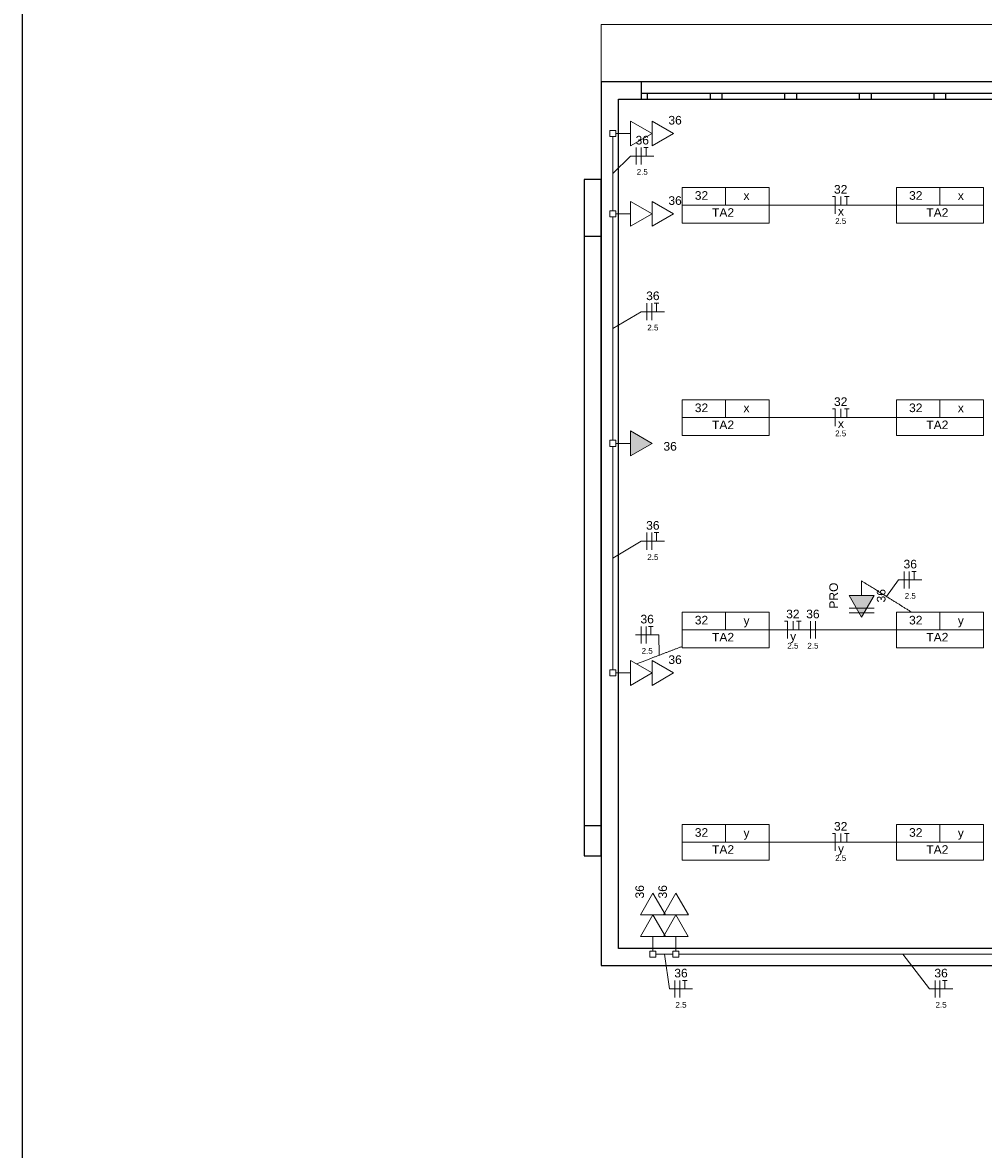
# Model space of a CAD drawing. Header units: millimetres. Extents: x 55082 to 85113, y -5867 to -946.
# Tile 9 of 77: x 55082 to 55919, y -3962 to -2980. Entities that reach past the tile are written whole.
import ezdxf

# ---------------------------------------------------------------- set-up
doc = ezdxf.new("R2010")
doc.units = ezdxf.units.MM
doc.header["$MEASUREMENT"] = 0
for name, color, linetype, lineweight in [('EL-Condutos', 5, 'Continuous', 20), ('EL-Fios (Fase 1)', 7, 'Continuous', 5), ('EL-Fios (Fase 3)', 7, 'Continuous', 5), ('EL-Fios (Neutro)', 7, 'Continuous', 5), ('EL-Fios (Retorno)', 7, 'Continuous', 5), ('EL-Fios (Terra)', 7, 'Continuous', 5), ('EL-Textos fios', 7, 'Continuous', 20), ('FINA', 8, 'Continuous', 5), ('P-SIMBOL', 5, 'Continuous', 20), ('Textos', 7, 'Continuous', 5)]:
    doc.layers.add(name, color=color, linetype=linetype, lineweight=lineweight)
doc.layers.add('M-6', color=6, linetype='Continuous')
doc.styles.add('Arial', font='arial.ttf')

msp = doc.modelspace()

# ---------------------------------------------------------------- hatches: boundary and pattern name
at = {"layer": 'P-SIMBOL', "linetype": 'Continuous'}
for points in [[(55611.68, -3357.97), (55630.43, -3347.14), (55611.68, -3336.32)], [(55802.16, -3479.83), (55812.99, -3498.58), (55823.81, -3479.83)]]:
    msp.add_hatch(color=256, dxfattribs=at).paths.add_polyline_path(points)

# ---------------------------------------------------------------- linework, layer by layer
for p, q in [((58752.48, -3032.14), (55586.23, -3032.14)), ((55621.23, -3047.14), (55621.23, -3032.14)), ((55621.23, -3047.14), (55621.23, -3032.14)), ((55621.23, -3042.14), (56141.23, -3042.14)), ((55626.23, -3042.14), (55626.23, -3047.14)), ((55681.23, -3047.14), (55681.23, -3042.14)), ((55691.23, -3042.14), (55691.23, -3047.14)), ((55746.23, -3047.14), (55746.23, -3042.14)), ((55756.23, -3042.14), (55756.23, -3047.14)), ((55811.23, -3047.14), (55811.23, -3042.14)), ((55821.23, -3042.14), (55821.23, -3047.14)), ((55876.23, -3047.14), (55876.23, -3042.14)), ((55886.23, -3042.14), (55886.23, -3047.14)), ((55586.23, -3117.19), (55571.23, -3117.19)), ((55571.23, -3117.19), (55571.23, -3706.45)), ((55586.23, -3706.45), (55586.23, -3117.19)), ((55586.23, -3167.05), (55571.23, -3167.05)), ((55571.23, -3679.97), (55586.23, -3679.97)), ((55571.23, -3706.45), (55586.23, -3706.45))]:
    msp.add_line(p, q)
for points in [[(55586.23, -3032.14), (55586.23, -3802.14)], [(55601.23, -3047.14), (56161.23, -3047.14)], [(55601.23, -3787.14), (55601.23, -3047.14)], [(56055.05, -3787.14), (55601.23, -3787.14)], [(55586.23, -3802.14), (56059.05, -3802.14)]]:
    msp.add_lwpolyline(points)
at = {"layer": 'EL-Condutos', "linetype": 'Continuous', "ltscale": 50}
for points in [[(55596.23, -3144.53), (55596.23, -3141.47), (55596.23, -3138.6), (55596.23, -3135.9), (55596.23, -3133.36), (55596.23, -3130.96), (55596.23, -3128.7), (55596.23, -3126.56), (55596.23, -3124.53), (55596.23, -3122.59), (55596.23, -3120.72), (55596.23, -3118.93), (55596.23, -3117.19), (55596.23, -3115.48), (55596.23, -3113.81), (55596.23, -3112.14), (55596.23, -3110.48), (55596.23, -3108.81), (55596.23, -3107.1), (55596.23, -3105.36), (55596.23, -3103.56), (55596.23, -3101.7), (55596.23, -3099.76), (55596.23, -3097.73), (55596.23, -3095.58), (55596.23, -3093.32), (55596.23, -3090.93), (55596.23, -3088.39), (55596.23, -3085.69), (55596.23, -3082.82), (55596.23, -3079.76)], [(55843.28, -3139.64), (55838.69, -3139.64), (55834.29, -3139.64), (55830.05, -3139.64), (55825.98, -3139.64), (55822.05, -3139.64), (55818.25, -3139.64), (55814.58, -3139.64), (55811.01, -3139.64), (55807.54, -3139.64), (55804.14, -3139.64), (55800.81, -3139.64), (55797.53, -3139.64), (55794.3, -3139.64), (55791.09, -3139.64), (55787.89, -3139.64), (55784.7, -3139.64), (55781.49, -3139.64), (55778.25, -3139.64), (55774.97, -3139.64), (55771.64, -3139.64), (55768.25, -3139.64), (55764.77, -3139.64), (55761.2, -3139.64), (55757.53, -3139.64), (55753.73, -3139.64), (55749.81, -3139.64), (55745.73, -3139.64), (55741.5, -3139.64), (55737.09, -3139.64), (55732.5, -3139.64)], [(55596.23, -3149.79), (55596.23, -3159.13), (55596.23, -3167.88), (55596.23, -3176.08), (55596.23, -3183.78), (55596.23, -3191.01), (55596.23, -3197.83), (55596.23, -3204.26), (55596.23, -3210.36), (55596.23, -3216.16), (55596.23, -3221.71), (55596.23, -3227.05), (55596.23, -3232.22), (55596.23, -3237.27), (55596.23, -3242.23), (55596.23, -3247.14), (55596.23, -3252.06), (55596.23, -3257.02), (55596.23, -3262.07), (55596.23, -3267.24), (55596.23, -3272.58), (55596.23, -3278.13), (55596.23, -3283.93), (55596.23, -3290.03), (55596.23, -3296.46), (55596.23, -3303.27), (55596.23, -3310.51), (55596.23, -3318.21), (55596.23, -3326.41), (55596.23, -3335.16), (55596.23, -3344.5)], [(55843.28, -3324.64), (55838.69, -3324.64), (55834.29, -3324.64), (55830.05, -3324.64), (55825.98, -3324.64), (55822.05, -3324.64), (55818.25, -3324.64), (55814.58, -3324.64), (55811.01, -3324.64), (55807.54, -3324.64), (55804.14, -3324.64), (55800.81, -3324.64), (55797.53, -3324.64), (55794.3, -3324.64), (55791.09, -3324.64), (55787.89, -3324.64), (55784.7, -3324.64), (55781.49, -3324.64), (55778.25, -3324.64), (55774.97, -3324.64), (55771.64, -3324.64), (55768.25, -3324.64), (55764.77, -3324.64), (55761.2, -3324.64), (55757.53, -3324.64), (55753.73, -3324.64), (55749.81, -3324.64), (55745.73, -3324.64), (55741.5, -3324.64), (55737.09, -3324.64), (55732.5, -3324.64)], [(55596.23, -3349.79), (55596.23, -3359.13), (55596.23, -3367.88), (55596.23, -3376.08), (55596.23, -3383.78), (55596.23, -3391.01), (55596.23, -3397.83), (55596.23, -3404.26), (55596.23, -3410.36), (55596.23, -3416.16), (55596.23, -3421.71), (55596.23, -3427.05), (55596.23, -3432.22), (55596.23, -3437.27), (55596.23, -3442.23), (55596.23, -3447.14), (55596.23, -3452.06), (55596.23, -3457.02), (55596.23, -3462.07), (55596.23, -3467.24), (55596.23, -3472.58), (55596.23, -3478.13), (55596.23, -3483.93), (55596.23, -3490.03), (55596.23, -3496.46), (55596.23, -3503.27), (55596.23, -3510.51), (55596.23, -3518.21), (55596.23, -3526.41), (55596.23, -3535.16), (55596.23, -3544.5)], [(55856.27, -3494.06), (55855, -3493.27), (55853.77, -3492.5), (55852.56, -3491.74), (55851.37, -3491), (55850.2, -3490.27), (55849.04, -3489.55), (55847.89, -3488.83), (55846.75, -3488.11), (55845.6, -3487.39), (55844.44, -3486.67), (55843.28, -3485.94), (55842.1, -3485.21), (55840.9, -3484.46), (55839.67, -3483.69), (55838.42, -3482.91), (55837.13, -3482.11), (55835.81, -3481.28), (55834.44, -3480.42), (55833.02, -3479.54), (55831.55, -3478.62), (55830.03, -3477.67), (55828.44, -3476.68), (55826.79, -3475.65), (55825.07, -3474.57), (55823.27, -3473.45), (55821.39, -3472.27), (55819.43, -3471.05), (55817.38, -3469.77), (55815.23, -3468.43), (55812.99, -3467.03)], [(55843.28, -3509.64), (55838.69, -3509.64), (55834.29, -3509.64), (55830.05, -3509.64), (55825.98, -3509.64), (55822.05, -3509.64), (55818.25, -3509.64), (55814.58, -3509.64), (55811.01, -3509.64), (55807.54, -3509.64), (55804.14, -3509.64), (55800.81, -3509.64), (55797.53, -3509.64), (55794.3, -3509.64), (55791.09, -3509.64), (55787.89, -3509.64), (55784.7, -3509.64), (55781.49, -3509.64), (55778.25, -3509.64), (55774.97, -3509.64), (55771.64, -3509.64), (55768.25, -3509.64), (55764.77, -3509.64), (55761.2, -3509.64), (55757.53, -3509.64), (55753.73, -3509.64), (55749.81, -3509.64), (55745.73, -3509.64), (55741.5, -3509.64), (55737.09, -3509.64), (55732.5, -3509.64)], [(55656.61, -3524.12), (55655.32, -3524.61), (55654.06, -3525.09), (55652.81, -3525.56), (55651.58, -3526.03), (55650.37, -3526.5), (55649.16, -3526.96), (55647.96, -3527.42), (55646.76, -3527.87), (55645.57, -3528.33), (55644.38, -3528.78), (55643.19, -3529.23), (55641.99, -3529.69), (55640.78, -3530.15), (55639.57, -3530.61), (55638.34, -3531.08), (55637.1, -3531.56), (55635.84, -3532.04), (55634.57, -3532.52), (55633.27, -3533.02), (55631.94, -3533.52), (55630.59, -3534.04), (55629.21, -3534.56), (55627.8, -3535.1), (55626.35, -3535.66), (55624.87, -3536.22), (55623.35, -3536.8), (55621.78, -3537.4), (55620.17, -3538.01), (55618.52, -3538.64), (55616.81, -3539.29)], [(55843.28, -3694.64), (55838.69, -3694.64), (55834.29, -3694.64), (55830.05, -3694.64), (55825.98, -3694.64), (55822.05, -3694.64), (55818.25, -3694.64), (55814.58, -3694.64), (55811.01, -3694.64), (55807.54, -3694.64), (55804.14, -3694.64), (55800.81, -3694.64), (55797.53, -3694.64), (55794.3, -3694.64), (55791.09, -3694.64), (55787.89, -3694.64), (55784.7, -3694.64), (55781.49, -3694.64), (55778.25, -3694.64), (55774.97, -3694.64), (55771.64, -3694.64), (55768.25, -3694.64), (55764.77, -3694.64), (55761.2, -3694.64), (55757.53, -3694.64), (55753.73, -3694.64), (55749.81, -3694.64), (55745.73, -3694.64), (55741.5, -3694.64), (55737.09, -3694.64), (55732.5, -3694.64)], [(55633.89, -3792.14), (55634.54, -3792.14), (55635.15, -3792.14), (55635.73, -3792.14), (55636.29, -3792.14), (55636.82, -3792.14), (55637.32, -3792.14), (55637.81, -3792.14), (55638.28, -3792.14), (55638.73, -3792.14), (55639.17, -3792.14), (55639.59, -3792.14), (55640.01, -3792.14), (55640.42, -3792.14), (55640.82, -3792.14), (55641.23, -3792.14), (55641.63, -3792.14), (55642.03, -3792.14), (55642.44, -3792.14), (55642.86, -3792.14), (55643.28, -3792.14), (55643.72, -3792.14), (55644.17, -3792.14), (55644.64, -3792.14), (55645.13, -3792.14), (55645.63, -3792.14), (55646.16, -3792.14), (55646.72, -3792.14), (55647.3, -3792.14), (55647.91, -3792.14), (55648.56, -3792.14)], [(56043.98, -3792.14), (56025.19, -3792.14), (56007.59, -3792.14), (55991.11, -3792.14), (55975.65, -3792.14), (55961.14, -3792.14), (55947.48, -3792.14), (55934.59, -3792.14), (55922.38, -3792.14), (55910.77, -3792.14), (55899.68, -3792.14), (55889.01, -3792.14), (55878.69, -3792.14), (55868.62, -3792.14), (55858.73, -3792.14), (55848.92, -3792.14), (55839.11, -3792.14), (55829.21, -3792.14), (55819.14, -3792.14), (55808.82, -3792.14), (55798.15, -3792.14), (55787.06, -3792.14), (55775.45, -3792.14), (55763.24, -3792.14), (55750.35, -3792.14), (55736.69, -3792.14), (55722.18, -3792.14), (55706.72, -3792.14), (55690.24, -3792.14), (55672.65, -3792.14), (55653.85, -3792.14)]]:
    msp.add_spline(points, degree=3, dxfattribs=at)
at = {"layer": 'EL-Fios (Fase 1)'}
for p, q in [((55616.63, -3104.31), (55616.63, -3089.31)), ((55625.86, -3239.92), (55625.86, -3224.92)), ((55625.86, -3439.92), (55625.86, -3424.92)), ((55850.09, -3473.68), (55850.09, -3458.68)), ((55768.46, -3517.14), (55768.46, -3502.14)), ((55620.9, -3521.6), (55620.9, -3506.6)), ((55650.37, -3830.01), (55650.37, -3815.01)), ((55876.96, -3830.01), (55876.96, -3815.01))]:
    msp.add_line(p, q, dxfattribs=at)
at = {"layer": 'EL-Fios (Fase 3)'}
for p, q in [((55620.91, -3104.31), (55620.91, -3089.31)), ((55630.14, -3239.92), (55630.14, -3224.92)), ((55630.14, -3439.92), (55630.14, -3424.92)), ((55854.38, -3473.68), (55854.38, -3458.68)), ((55772.74, -3517.14), (55772.74, -3502.14)), ((55625.19, -3521.6), (55625.19, -3506.6)), ((55654.66, -3830.01), (55654.66, -3815.01)), ((55881.24, -3830.01), (55881.24, -3815.01))]:
    msp.add_line(p, q, dxfattribs=at)
at = {"layer": 'EL-Fios (Neutro)'}
for p, q in [((55787.53, -3132.14), (55790.03, -3132.14)), ((55790.03, -3147.14), (55790.03, -3132.14)), ((55787.53, -3317.14), (55790.03, -3317.14)), ((55790.03, -3332.14), (55790.03, -3317.14)), ((55745.87, -3502.14), (55748.37, -3502.14)), ((55748.37, -3517.14), (55748.37, -3502.14)), ((55787.53, -3687.14), (55790.03, -3687.14)), ((55790.03, -3702.14), (55790.03, -3687.14))]:
    msp.add_line(p, q, dxfattribs=at)
at = {"layer": 'EL-Fios (Retorno)'}
for p, q in [((55795.03, -3139.64), (55795.03, -3132.14)), ((55795.03, -3324.64), (55795.03, -3317.14)), ((55753.37, -3509.64), (55753.37, -3502.14)), ((55795.03, -3694.64), (55795.03, -3687.14))]:
    msp.add_line(p, q, dxfattribs=at)
at = {"layer": 'EL-Fios (Terra)'}
for points in [[(55625.2, -3096.81), (55625.2, -3089.31), (55623.2, -3089.31), (55627.2, -3089.31)], [(55800.03, -3139.64), (55800.03, -3132.14), (55798.03, -3132.14), (55802.03, -3132.14)], [(55634.43, -3232.42), (55634.43, -3224.92), (55632.43, -3224.92), (55636.43, -3224.92)], [(55800.03, -3324.64), (55800.03, -3317.14), (55798.03, -3317.14), (55802.03, -3317.14)], [(55634.43, -3432.42), (55634.43, -3424.92), (55632.43, -3424.92), (55636.43, -3424.92)], [(55858.66, -3466.18), (55858.66, -3458.68), (55856.66, -3458.68), (55860.66, -3458.68)], [(55758.37, -3509.64), (55758.37, -3502.14), (55756.37, -3502.14), (55760.37, -3502.14)], [(55629.47, -3514.1), (55629.47, -3506.6), (55627.47, -3506.6), (55631.47, -3506.6)], [(55800.03, -3694.64), (55800.03, -3687.14), (55798.03, -3687.14), (55802.03, -3687.14)], [(55658.94, -3822.51), (55658.94, -3815.01), (55656.94, -3815.01), (55660.94, -3815.01)], [(55885.53, -3822.51), (55885.53, -3815.01), (55883.53, -3815.01), (55887.53, -3815.01)]]:
    msp.add_lwpolyline(points, dxfattribs=at)
at = {"layer": 'EL-Textos fios'}
for p, q in [((55596.23, -3112.14), (55611.8, -3096.81)), ((55611.8, -3096.81), (55632.03, -3096.81)), ((55596.23, -3247.14), (55621.03, -3232.42)), ((55621.03, -3232.42), (55641.25, -3232.42)), ((55596.23, -3447.14), (55621.03, -3432.42)), ((55621.03, -3432.42), (55641.25, -3432.42)), ((55834.64, -3480.55), (55845.27, -3466.18)), ((55845.27, -3466.18), (55865.49, -3466.18)), ((55616.08, -3514.1), (55636.3, -3514.1)), ((55636.72, -3531.7), (55636.3, -3514.1)), ((55641.23, -3792.14), (55645.55, -3822.51)), ((55848.92, -3792.14), (55872.13, -3822.51)), ((55645.55, -3822.51), (55665.77, -3822.51)), ((55872.13, -3822.51), (55892.35, -3822.51))]:
    msp.add_line(p, q, dxfattribs=at)
at = {"layer": 'FINA'}
msp.add_lwpolyline([(59696.23, -3032.14), (59696.23, -2982.14), (55586.23, -2982.14), (55586.23, -3032.14)], dxfattribs=at)
msp.add_lwpolyline([(55601.23, -3047.14), (55601.23, -3787.14), (56161.23, -3787.14), (56161.23, -3047.14)], close=True, dxfattribs=at)
at = {"layer": 'M-6'}
msp.add_line((55082.04, -5866.68), (55082.04, -1745.89), dxfattribs=at)
at = {"layer": 'P-SIMBOL'}
for p, q in [((55611.68, -3066.32), (55630.43, -3077.14)), ((55611.68, -3087.97), (55611.68, -3066.32)), ((55630.46, -3066.33), (55649.21, -3077.15)), ((55630.46, -3087.98), (55630.46, -3066.33)), ((55593.57, -3074.49), (55598.88, -3074.49)), ((55593.57, -3079.8), (55593.57, -3074.49)), ((55598.88, -3079.8), (55593.57, -3079.8)), ((55598.88, -3074.49), (55598.88, -3079.8)), ((55611.68, -3077.14), (55598.88, -3077.14)), ((55630.43, -3077.14), (55611.68, -3087.97)), ((55649.21, -3077.15), (55630.46, -3087.98)), ((55656.63, -3124.08), (55656.63, -3155.21)), ((55656.63, -3124.08), (55732.48, -3124.08)), ((55694.56, -3139.64), (55694.56, -3124.08)), ((55732.48, -3124.08), (55732.48, -3155.21)), ((55843.3, -3124.08), (55843.3, -3155.21)), ((55843.3, -3124.08), (55919.15, -3124.08)), ((55881.23, -3139.64), (55881.23, -3124.08)), ((55919.15, -3124.08), (55919.15, -3155.21)), ((55611.68, -3136.32), (55630.43, -3147.14)), ((55611.68, -3157.97), (55611.68, -3136.32)), ((55630.46, -3136.33), (55649.21, -3147.15)), ((55630.46, -3157.98), (55630.46, -3136.33)), ((55656.63, -3139.64), (55732.48, -3139.64)), ((55843.3, -3139.64), (55919.15, -3139.64)), ((55593.57, -3144.49), (55598.88, -3144.49)), ((55593.57, -3149.8), (55593.57, -3144.49)), ((55598.88, -3149.8), (55593.57, -3149.8)), ((55598.88, -3144.49), (55598.88, -3149.8)), ((55611.68, -3147.14), (55598.88, -3147.14)), ((55630.43, -3147.14), (55611.68, -3157.97)), ((55649.21, -3147.15), (55630.46, -3157.98)), ((55656.63, -3155.21), (55732.48, -3155.21)), ((55843.3, -3155.21), (55919.15, -3155.21)), ((55656.63, -3309.08), (55656.63, -3340.21)), ((55656.63, -3309.08), (55732.48, -3309.08)), ((55694.56, -3324.64), (55694.56, -3309.08)), ((55732.48, -3309.08), (55732.48, -3340.21)), ((55843.3, -3309.08), (55843.3, -3340.21)), ((55843.3, -3309.08), (55919.15, -3309.08)), ((55881.23, -3324.64), (55881.23, -3309.08)), ((55919.15, -3309.08), (55919.15, -3340.21)), ((55656.63, -3324.64), (55732.48, -3324.64)), ((55843.3, -3324.64), (55919.15, -3324.64)), ((55611.68, -3357.97), (55611.68, -3336.32)), ((55611.68, -3336.32), (55630.43, -3347.14)), ((55593.57, -3349.8), (55593.57, -3344.49)), ((55593.57, -3344.49), (55598.88, -3344.49)), ((55598.88, -3344.49), (55598.88, -3349.8)), ((55611.68, -3347.14), (55598.88, -3347.14)), ((55630.43, -3347.14), (55611.68, -3357.97)), ((55656.63, -3340.21), (55732.48, -3340.21)), ((55843.3, -3340.21), (55919.15, -3340.21)), ((55598.88, -3349.8), (55593.57, -3349.8)), ((55812.99, -3479.83), (55812.99, -3467.03)), ((55812.99, -3498.58), (55802.16, -3479.83)), ((55802.16, -3479.83), (55823.81, -3479.83)), ((55823.81, -3479.83), (55812.99, -3498.58)), ((55656.63, -3494.08), (55656.63, -3525.21)), ((55656.63, -3494.08), (55732.48, -3494.08)), ((55694.56, -3509.64), (55694.56, -3494.08)), ((55732.48, -3494.08), (55732.48, -3525.21)), ((55802.16, -3490.67), (55823.81, -3490.67)), ((55802.16, -3494.74), (55823.81, -3494.74)), ((55843.3, -3494.08), (55843.3, -3525.21)), ((55843.3, -3494.08), (55919.15, -3494.08)), ((55881.23, -3509.64), (55881.23, -3494.08)), ((55919.15, -3494.08), (55919.15, -3525.21)), ((55656.63, -3509.64), (55732.48, -3509.64)), ((55843.3, -3509.64), (55919.15, -3509.64)), ((55656.63, -3525.21), (55732.48, -3525.21)), ((55843.3, -3525.21), (55919.15, -3525.21)), ((55593.57, -3544.49), (55598.88, -3544.49)), ((55593.57, -3549.8), (55593.57, -3544.49)), ((55598.88, -3544.49), (55598.88, -3549.8)), ((55611.68, -3536.32), (55630.43, -3547.14)), ((55611.68, -3557.97), (55611.68, -3536.32)), ((55630.46, -3536.33), (55649.21, -3547.15)), ((55630.46, -3557.98), (55630.46, -3536.33)), ((55598.88, -3549.8), (55593.57, -3549.8)), ((55611.68, -3547.14), (55598.88, -3547.14)), ((55630.43, -3547.14), (55611.68, -3557.97)), ((55649.21, -3547.15), (55630.46, -3557.98)), ((55656.63, -3679.08), (55656.63, -3710.21)), ((55656.63, -3679.08), (55732.48, -3679.08)), ((55694.56, -3694.64), (55694.56, -3679.08)), ((55732.48, -3679.08), (55732.48, -3710.21)), ((55843.3, -3679.08), (55843.3, -3710.21)), ((55843.3, -3679.08), (55919.15, -3679.08)), ((55881.23, -3694.64), (55881.23, -3679.08)), ((55919.15, -3679.08), (55919.15, -3710.21)), ((55656.63, -3694.64), (55732.48, -3694.64)), ((55843.3, -3694.64), (55919.15, -3694.64)), ((55656.63, -3710.21), (55732.48, -3710.21)), ((55843.3, -3710.21), (55919.15, -3710.21)), ((55620.41, -3757.91), (55631.23, -3739.16)), ((55631.23, -3739.16), (55642.06, -3757.91)), ((55640.41, -3757.91), (55651.23, -3739.16)), ((55651.23, -3739.16), (55662.06, -3757.91)), ((55620.4, -3776.69), (55631.23, -3757.94)), ((55642.06, -3757.91), (55620.41, -3757.91)), ((55631.23, -3757.94), (55642.05, -3776.69)), ((55640.4, -3776.69), (55651.23, -3757.94)), ((55662.06, -3757.91), (55640.41, -3757.91)), ((55651.23, -3757.94), (55662.05, -3776.69)), ((55642.05, -3776.69), (55620.4, -3776.69)), ((55631.23, -3776.69), (55631.23, -3789.49)), ((55662.05, -3776.69), (55640.4, -3776.69)), ((55651.23, -3776.69), (55651.23, -3789.49)), ((55628.57, -3789.49), (55633.88, -3789.49)), ((55628.57, -3794.8), (55628.57, -3789.49)), ((55633.88, -3789.49), (55633.88, -3794.8)), ((55648.57, -3789.49), (55653.88, -3789.49)), ((55648.57, -3794.8), (55648.57, -3789.49)), ((55653.88, -3789.49), (55653.88, -3794.8)), ((55633.88, -3794.8), (55628.57, -3794.8)), ((55653.88, -3794.8), (55648.57, -3794.8))]:
    msp.add_line(p, q, dxfattribs=at)

# ---------------------------------------------------------------- texts
at = {"layer": 'EL-Textos fios', "attachment_point": 8, "line_spacing_factor": 0.6, "style": 'Arial'}
for s, insert, char_height, width in [('36', (55621.91, -3086.83), 7.5, 23.3003), ('2.5', (55621.91, -3113.21), 5, 19.4131), ('32', (55794.78, -3129.67), 7.5, 23.3003), ('x', (55795.03, -3148.64), 7.5, 10.484), ('2.5', (55794.78, -3156.04), 5, 19.4131), ('36', (55631.14, -3222.44), 7.5, 23.3003), ('2.5', (55631.14, -3248.82), 5, 19.4131), ('32', (55794.78, -3314.67), 7.5, 23.3003), ('x', (55795.03, -3333.64), 7.5, 10.484), ('2.5', (55794.78, -3341.04), 5, 19.4131), ('36', (55631.14, -3422.44), 7.5, 23.3003), ('2.5', (55631.14, -3448.82), 5, 19.4131), ('36', (55855.38, -3456.2), 7.5, 23.3003), ('2.5', (55855.38, -3482.58), 5, 19.4131), ('36', (55626.19, -3504.13), 7.5, 23.3003), ('32', (55753.12, -3499.67), 7.5, 23.3003), ('36', (55770.6, -3499.67), 7.5, 23.3003), ('y', (55753.37, -3521.12), 7.5, 10.484), ('2.5', (55626.19, -3530.5), 5, 19.4131), ('2.5', (55753.12, -3526.04), 5, 19.4131), ('2.5', (55770.6, -3526.04), 5, 19.4131), ('32', (55794.78, -3684.67), 7.5, 23.3003), ('y', (55795.03, -3706.12), 7.5, 10.484), ('2.5', (55794.78, -3711.04), 5, 19.4131), ('36', (55655.66, -3812.53), 7.5, 23.3003), ('36', (55882.24, -3812.53), 7.5, 23.3003), ('2.5', (55655.66, -3838.91), 5, 19.4131), ('2.5', (55882.24, -3838.91), 5, 19.4131)]:
    msp.add_mtext(s, dxfattribs=dict(at, insert=insert, char_height=char_height, width=width))
at = {"layer": 'Textos', "char_height": 7.5, "attachment_point": 8, "line_spacing_factor": 0.6, "style": 'Arial'}
for s, insert, width in [('36', (55650.51, -3069.45), 23.3003), ('36', (55650.51, -3139.45), 23.3003), ('32', (55673.51, -3135.02), 23.3003), ('x', (55712.76, -3135.02), 10.484), ('32', (55860.18, -3135.02), 23.3003), ('x', (55899.43, -3135.02), 10.484), ('TA2', (55692.31, -3149.77), 38.4375), ('TA2', (55878.98, -3149.77), 38.4375), ('32', (55673.51, -3320.02), 23.3003), ('x', (55712.76, -3320.02), 10.484), ('32', (55860.18, -3320.02), 23.3003), ('x', (55899.43, -3320.02), 10.484), ('TA2', (55692.31, -3334.77), 38.4375), ('TA2', (55878.98, -3334.77), 38.4375), ('36', (55646.2, -3353.58), 23.3003), ('32', (55673.51, -3505.02), 23.3003), ('32', (55860.18, -3505.02), 23.3003), ('y', (55712.76, -3507.49), 10.484), ('y', (55899.43, -3507.49), 10.484), ('TA2', (55692.31, -3519.77), 38.4375), ('TA2', (55878.98, -3519.77), 38.4375), ('36', (55650.51, -3539.45), 23.3003), ('32', (55673.51, -3690.02), 23.3003), ('32', (55860.18, -3690.02), 23.3003), ('y', (55712.76, -3692.49), 10.484), ('y', (55899.43, -3692.49), 10.484), ('TA2', (55692.31, -3704.77), 38.4375), ('TA2', (55878.98, -3704.77), 38.4375)]:
    msp.add_mtext(s, dxfattribs=dict(at, insert=insert, width=width))
at = {"layer": 'Textos', "char_height": 7.5, "attachment_point": 8, "rotation": 90.00021, "line_spacing_factor": 0.6, "style": 'Arial'}
for s, insert, width in [('PRO', (55792.47, -3479.8), 45.423), ('36', (55833.91, -3479.95), 23.3003), ('36', (55623.53, -3737.86), 23.3003), ('36', (55643.53, -3737.86), 23.3003)]:
    msp.add_mtext(s, dxfattribs=dict(at, insert=insert, width=width))

doc.saveas('drawing.dxf')
